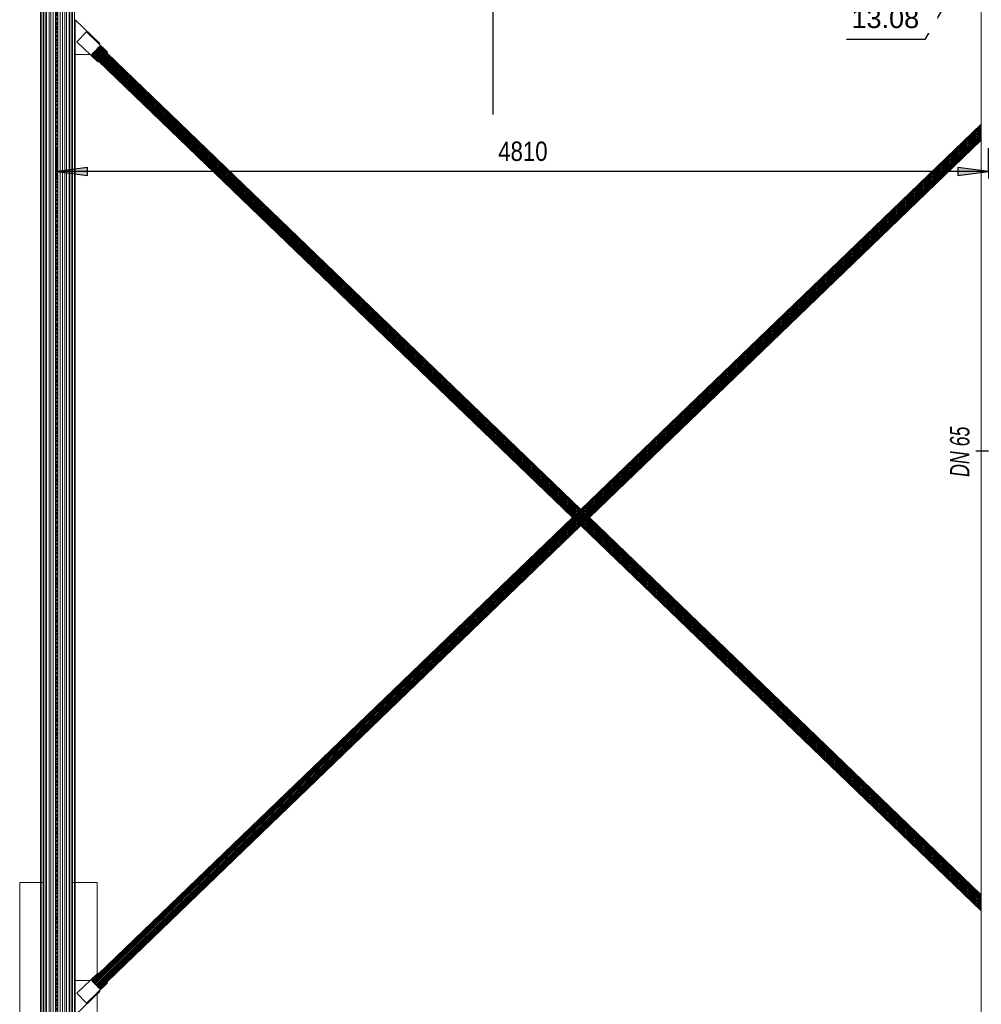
# Model space of a CAD drawing. Header units: millimetres. Extents: x 101535 to 192135, y -3968 to 17259.
# Tile 21 of 92: x 103173 to 108136, y 7532 to 12615. Entities that reach past the tile are written whole.
import ezdxf

# ---------------------------------------------------------------- set-up
doc = ezdxf.new("R2010")
doc.units = ezdxf.units.MM
doc.linetypes.add('Linia siatki', pattern=[22.225, 12.7, -3.175, 3.175, -3.175])
for name, color, linetype, lineweight in [('A-ANNO-DIMS', 7, 'Continuous', 30), ('A-ANNO-DIMS-50', 7, 'Continuous', 30), ('A-GENM', 7, 'Continuous', 18), ('G-ANNO-DIMS', 7, 'Continuous', 30), ('G-ANNO-SYMB', 7, 'Continuous', 30), ('P-PIPE', 7, 'Continuous', 18), ('P-PIPE-IDEN', 7, 'Continuous', 30), ('S-GRID', 7, 'Continuous', 30)]:
    doc.layers.add(name, color=color, linetype=linetype, lineweight=lineweight)
doc.styles.add('Arial Narrow', font='ARIALN.TTF', dxfattribs={"height": 100})
doc.styles.add('Arial Narrow_B_I', font='ARIALNBI.TTF', dxfattribs={"width": 0.8, "height": 100})
doc.styles.add('Arial_2', font='arial.ttf', dxfattribs={"height": 100})
doc.dimstyles.new('Przekątna', dxfattribs={"dimscale": 304.8, "dimtxt": 102.343097, "dimasz": 0.520833, "dimexe": 0.393701, "dimexo": 0.246063, "dimgap": 0.082021, "dimtad": 1, "dimdec": 0, "dimrnd": 10, "dimzin": 0, "dimdsep": 46, "dimtxsty": 'Arial Narrow', "dimsah": 1, "dimcen": 0.09, "dimazin": 0, "dimtfac": 1, "dimtdec": 4, "dimtix": 1, "dimtmove": 0, "dimatfit": 3, "dimfxl": 1, "dimtvp": 1, "dimtolj": 1, "dimtzin": 0, "dimarcsym": 2})

# ---------------------------------------------------------------- blocks, each defined once
blk = doc.blocks.new('Bezpośredni kształt - IR 026-25_3D1_2025_09_11-304393-Przekrój 29')
at = {"layer": 'A-GENM'}
for p, q in [((103281.1, 13282.6), (103281.1, 7402.4)), ((103281.1, 7402.4), (103281.1, 13282.6)), ((103293.6, 7402.8), (103293.6, 13281.5)), ((103293.6, 7402.8), (103293.6, 13281.5)), ((103297.4, 7402.9), (103297.4, 13282.3)), ((103297.4, 7402.9), (103297.4, 13282.3)), ((103308.2, 7403.1), (103308.2, 13282.8)), ((103308.2, 7403.1), (103308.2, 13282.8)), ((103311.8, 13283.7), (103311.8, 7403.2)), ((103311.8, 13283.7), (103311.8, 7403.2)), ((103325.1, 7403.6), (103325.1, 13282.1)), ((103325.1, 7403.6), (103325.1, 13282.1)), ((103333.1, 13282.4), (103333.1, 7403.8)), ((103333.1, 13282.4), (103333.1, 7403.8)), ((103346.4, 7404.1), (103346.4, 13280.8)), ((103346.4, 7404.1), (103346.4, 13280.8)), ((103370, 7404.8), (103370, 13279.3)), ((103370, 7404.8), (103370, 13279.3)), ((103393.6, 13276.4), (103393.6, 7405.4)), ((103393.6, 7405.4), (103393.6, 13276.4)), ((103407, 13275.6), (103407, 7405.7)), ((103407, 13275.6), (103407, 7405.7)), ((103431.8, 7406.4), (103431.8, 13271.3)), ((103431.8, 7406.4), (103431.8, 13271.3)), ((103442.7, 7406.7), (103442.7, 13268.8)), ((103442.7, 13268.8), (103442.7, 7406.7)), ((103446.4, 7406.8), (103446.4, 13267.2)), ((103446.4, 13267.2), (103446.4, 7406.8)), ((103284.7, 12800), (103284.7, 8160)), ((103284.7, 8160), (103284.7, 12800)), ((103284.7, 7402.5), (103284.7, 12800)), ((103284.7, 7402.5), (103284.7, 12800)), ((103295.3, 12808.8), (103295.3, 7402.8)), ((103295.3, 12808.8), (103295.3, 7402.8)), ((103357.4, 7404.4), (103357.4, 12800)), ((103357.4, 7404.4), (103357.4, 12800)), ((103382.7, 12800), (103382.7, 7405.1)), ((103382.7, 12800), (103382.7, 7405.1)), ((103414.9, 12793.8), (103414.9, 7405.9)), ((103414.9, 7405.9), (103414.9, 12793.8)), ((103428.3, 12793.1), (103428.3, 7406.3)), ((103428.3, 12793.1), (103428.3, 7406.3)), ((103444.8, 12808.8), (103444.8, 7406.7)), ((103444.8, 12808.8), (103444.8, 7406.7)), ((103455.3, 12800), (103455.3, 7407)), ((103455.3, 12800), (103455.3, 7407)), ((103455.3, 12800), (103455.3, 8160)), ((103455.3, 8160), (103455.3, 12800)), ((103586, 12492.8), (103458.9, 12615.1)), ((103458.9, 12615.1), (103458.9, 12434.9)), ((103517.7, 12551.6), (103468.9, 12501)), ((103625.8, 12447.6), (103517.7, 12551.6)), ((103468.9, 12501), (103577, 12396.9)), ((103565.4, 12456.9), (103561.3, 12452.7)), ((103565.4, 12456.9), (103569.4, 12461.2)), ((106070, 10045), (103565.4, 12456.9)), ((103569.4, 12461.2), (103573.4, 12465.2)), ((106070, 10053.2), (103569.4, 12461.2)), ((103573.4, 12465.2), (103577, 12469)), ((106070, 10061), (103573.4, 12465.2)), ((103577, 12469), (103580.1, 12472.3)), ((106070, 10068.3), (103577, 12469)), ((103580.1, 12472.3), (103582.7, 12475)), ((106070, 10074.6), (103580.1, 12472.3)), ((103582.5, 12489.2), (103586, 12492.8)), ((103582.7, 12475), (103584.7, 12477)), ((106070, 10079.8), (103582.7, 12475)), ((103584.7, 12477), (103585.9, 12478.2)), ((106070, 10083.7), (103584.7, 12477)), ((103585.9, 12478.2), (103586, 12478.4)), ((106070, 10086.1), (103585.9, 12478.2)), ((103586, 12478.4), (103586.3, 12478.6)), ((103586.3, 12478.6), (103622.3, 12444)), ((103458.9, 12434.9), (103530.3, 12434.9)), ((103458.9, 12434.9), (103458.9, 7655.1)), ((103458.9, 12434.9), (103458.9, 7655.1)), ((103530.3, 12434.9), (103533.8, 12438.5)), ((103544.7, 12435.5), (103544.4, 12435.2)), ((103580.5, 12400.5), (103544.4, 12435.2)), ((103544.8, 12435.6), (103544.7, 12435.5)), ((103546, 12436.9), (103544.8, 12435.6)), ((103544.8, 12435.6), (106027.4, 10045)), ((103548, 12438.9), (103546, 12436.9)), ((103546, 12436.9), (106029.9, 10045)), ((103550.6, 12441.6), (103548, 12438.9)), ((103548, 12438.9), (106033.9, 10045)), ((103553.7, 12444.9), (103550.6, 12441.6)), ((103550.6, 12441.6), (106039.3, 10045)), ((103557.4, 12448.6), (103553.7, 12444.9)), ((106045.9, 10045), (103553.7, 12444.9)), ((103561.3, 12452.7), (103557.4, 12448.6)), ((103557.4, 12448.6), (106053.4, 10045)), ((103561.3, 12452.7), (106061.6, 10045)), ((103622.3, 12444), (103625.8, 12447.6)), ((106070, 10086.9), (103622.3, 12444)), ((103577, 12396.9), (103580.5, 12400.5)), ((103580.5, 12400.5), (106026.6, 10045)), ((108136.2, 12076.5), (106070, 10086.9)), ((108136.2, 12075.7), (106070, 10086.1)), ((108136.2, 12073.3), (106070, 10083.7)), ((108136.2, 12069.5), (106070, 10079.8)), ((108136.2, 12064.3), (106070, 10074.6)), ((108136.2, 12057.9), (106070, 10068.3)), ((108136.2, 12050.7), (106070, 10061)), ((108136.2, 12042.8), (106070, 10053.2)), ((108136.2, 12034.7), (106070, 10045)), ((106078.5, 10045), (108136.2, 12026.5)), ((108136.2, 12018.6), (106086.7, 10045)), ((108136.2, 12011.4), (106094.2, 10045)), ((108136.2, 12005.1), (106100.8, 10045)), ((108136.2, 11999.9), (106106.2, 10045)), ((108136.2, 11996), (106110.2, 10045)), ((108136.2, 11993.6), (106112.7, 10045)), ((106113.5, 10045), (108135.9, 11992.5)), ((106070, 10086.1), (106070, 10086.9)), ((106070, 10083.7), (106070, 10086.1)), ((106070, 10079.8), (106070, 10083.7)), ((106070, 10074.6), (106070, 10079.8)), ((106070, 10068.3), (106070, 10074.6)), ((106070, 10061), (106070, 10068.3)), ((106027.4, 10045), (103544.8, 7654.4)), ((106029.9, 10045), (103546, 7653.1)), ((106033.9, 10045), (103548, 7651.1)), ((106039.3, 10045), (103550.6, 7648.4)), ((103553.7, 7645.1), (106045.9, 10045)), ((106053.4, 10045), (103557.4, 7641.4)), ((106061.6, 10045), (103561.3, 7637.3)), ((106070, 10045), (103565.4, 7633.1)), ((106070, 10036.8), (103569.4, 7628.8)), ((106070, 10029), (103573.4, 7624.8)), ((106070, 10021.7), (103577, 7621)), ((106070, 10015.4), (103580.1, 7617.7)), ((106026.6, 10045), (103580.5, 7689.5)), ((106027.4, 10045), (106026.6, 10045)), ((106029.9, 10045), (106027.4, 10045)), ((106033.9, 10045), (106029.9, 10045)), ((106039.3, 10045), (106033.9, 10045)), ((106045.9, 10045), (106039.3, 10045)), ((106053.4, 10045), (106045.9, 10045)), ((106061.6, 10045), (106053.4, 10045)), ((106070, 10045), (106061.6, 10045)), ((106070, 10053.2), (106070, 10061)), ((106070, 10045), (106070, 10053.2)), ((106070, 10036.8), (106070, 10045)), ((108136.2, 8055.3), (106070, 10045)), ((106078.5, 10045), (106070, 10045)), ((106070, 10029), (106070, 10036.8)), ((108136.2, 8047.2), (106070, 10036.8)), ((106070, 10021.7), (106070, 10029)), ((108136.2, 8039.3), (106070, 10029)), ((106070, 10015.4), (106070, 10021.7)), ((108136.2, 8032.1), (106070, 10021.7)), ((106070, 10010.2), (106070, 10015.4)), ((108136.2, 8025.7), (106070, 10015.4)), ((108136.2, 8063.5), (106078.5, 10045)), ((106086.7, 10045), (106078.5, 10045)), ((106094.2, 10045), (106086.7, 10045)), ((106086.7, 10045), (108136.2, 8071.4)), ((106100.8, 10045), (106094.2, 10045)), ((106094.2, 10045), (108136.2, 8078.6)), ((106100.8, 10045), (108136.2, 8084.9)), ((106106.2, 10045), (106100.8, 10045)), ((106106.2, 10045), (108136.2, 8090.1)), ((106110.2, 10045), (106106.2, 10045)), ((106110.2, 10045), (108136.2, 8094)), ((106112.7, 10045), (106110.2, 10045)), ((106112.7, 10045), (108136.2, 8096.4)), ((106113.5, 10045), (106112.7, 10045)), ((108136.2, 8097.2), (106113.5, 10045)), ((106070, 10010.2), (103582.7, 7615)), ((106070, 10006.3), (103584.7, 7613)), ((106070, 10003.9), (103585.9, 7611.8)), ((103622.3, 7646), (106070, 10003.1)), ((106070, 10006.3), (106070, 10010.2)), ((108136.2, 8020.5), (106070, 10010.2)), ((106070, 10003.9), (106070, 10006.3)), ((108136.2, 8016.7), (106070, 10006.3)), ((106070, 10003.1), (106070, 10003.9)), ((108136.2, 8014.3), (106070, 10003.9)), ((106070, 10003.1), (108136.2, 8013.5)), ((103577, 7693.1), (103468.9, 7589)), ((103544.4, 7654.8), (103580.5, 7689.5)), ((103580.5, 7689.5), (103577, 7693.1)), ((103530.3, 7655.1), (103458.9, 7655.1)), ((103458.9, 7655.1), (103458.9, 7474.9)), ((103517.7, 7538.4), (103625.8, 7642.4)), ((103533.8, 7651.5), (103530.3, 7655.1)), ((103544.7, 7654.5), (103544.4, 7654.8)), ((103544.8, 7654.4), (103544.7, 7654.5)), ((103546, 7653.1), (103544.8, 7654.4)), ((103548, 7651.1), (103546, 7653.1)), ((103550.6, 7648.4), (103548, 7651.1)), ((103553.7, 7645.1), (103550.6, 7648.4)), ((103557.4, 7641.4), (103553.7, 7645.1)), ((103561.3, 7637.3), (103557.4, 7641.4)), ((103565.4, 7633.1), (103561.3, 7637.3)), ((103569.4, 7628.8), (103565.4, 7633.1)), ((103573.4, 7624.8), (103569.4, 7628.8)), ((103622.3, 7646), (103586.3, 7611.4)), ((103625.8, 7642.4), (103622.3, 7646)), ((103458.9, 7474.9), (103586, 7597.2)), ((103468.9, 7589), (103517.7, 7538.4)), ((103577, 7621), (103573.4, 7624.8)), ((103580.1, 7617.7), (103577, 7621)), ((103582.7, 7615), (103580.1, 7617.7)), ((103586, 7597.2), (103582.5, 7600.8)), ((103584.7, 7613), (103582.7, 7615)), ((103585.9, 7611.8), (103584.7, 7613)), ((103586, 7611.6), (103585.9, 7611.8)), ((103586.3, 7611.4), (103586, 7611.6))]:
    blk.add_line(p, q, dxfattribs=at)
blk = doc.blocks.new('Bezpośredni kształt - CONCRETE_SLAB-304394-Przekrój 29')
blk.add_blockref('Bezpośredni kształt - IR 026-25_3D1_2025_09_11-304393-Przekrój 29', (0, 0))
blk = doc.blocks.new('Bezpośredni kształt - SZ2-304784-Przekrój 29')
at = {"layer": 'A-GENM'}
for p, q in [((103293.6, 8160), (103173.2, 8160)), ((103173.2, 8160), (103173.2, 7399.6)), ((103573.2, 8160), (103446.4, 8160)), ((103573.2, 8160), (103573.2, 7689.5)), ((103573.2, 7584.9), (103573.2, 7410.1)), ((103173.2, 7299.6), (103173.2, 7210)), ((103573.2, 7310.1), (103573.2, 7210)), ((103173.2, 6940), (103173.2, 3660)), ((103573.2, 6940), (103573.2, 3660))]:
    blk.add_line(p, q, dxfattribs=at)
blk = doc.blocks.new('IR 026-25_3D1_2025_09_11_ifc-1-Przekrój 29')
at = {"layer": 'A-GENM', "lineweight": 18}
for name in ['Bezpośredni kształt - CONCRETE_SLAB-304394-Przekrój 29', 'Bezpośredni kształt - SZ2-304784-Przekrój 29']:
    blk.add_blockref(name, (0, 0), dxfattribs=at)
blk = doc.blocks.new('DIMBLOCK6-Przekrój 29')
at = {"layer": 'A-ANNO-DIMS-50'}
for points in [[(108174.3, 11831.7), (108015.5, 11852.6), (108015.5, 11810.8)], [(108419.9, 11831.7), (108578.6, 11810.8), (108578.6, 11852.6)]]:
    blk.add_hatch(color=256, dxfattribs=at).paths.add_polyline_path(points)
for p, q in [((108174.3, 11831.7), (108174.3, 11951.7)), ((108419.9, 11831.7), (108419.9, 11951.7)), ((108174.3, 11831.7), (108015.5, 11852.6)), ((108015.5, 11852.6), (108015.5, 11810.8)), ((108578.6, 11852.6), (108419.9, 11831.7)), ((108578.6, 11810.8), (108578.6, 11852.6)), ((108015.5, 11810.8), (108174.3, 11831.7)), ((108419.9, 11831.7), (108174.3, 11831.7)), ((108174.3, 11831.7), (108174.3, 11794.5)), ((108419.9, 11831.7), (108578.6, 11810.8)), ((108419.9, 11831.7), (108419.9, 11794.5))]:
    blk.add_line(p, q, dxfattribs=at)
at = {"layer": 'A-ANNO-DIMS-50', "color": 0, "insert": (108202, 11985.9), "char_height": 100, "width": 228.079, "attachment_point": 1, "line_spacing_factor": 0.974696, "style": 'Arial Narrow'}
blk.add_mtext('250', dxfattribs=at)
blk = doc.blocks.new('DIMBLOCK7-Przekrój 29')
at = {"layer": 'A-ANNO-DIMS-50'}
for points in [[(103365, 11831.7), (103523.8, 11810.8), (103523.8, 11852.6)], [(108174.3, 11831.7), (108015.5, 11852.6), (108015.5, 11810.8)], [(108174.3, 11831.7), (108333, 11810.8), (108333, 11852.6)]]:
    blk.add_hatch(color=256, dxfattribs=at).paths.add_polyline_path(points)
for p, q in [((103365, 11831.7), (103365, 11951.7)), ((108174.3, 11831.7), (108174.3, 11951.7)), ((103523.8, 11852.6), (103365, 11831.7)), ((103523.8, 11810.8), (103523.8, 11852.6)), ((108174.3, 11831.7), (108015.5, 11852.6)), ((108015.5, 11852.6), (108015.5, 11810.8)), ((108333, 11852.6), (108174.3, 11831.7)), ((108333, 11810.8), (108333, 11852.6)), ((108174.3, 11831.7), (103365, 11831.7)), ((103365, 11831.7), (103523.8, 11810.8)), ((103365, 11831.7), (103365, 11794.5)), ((108015.5, 11810.8), (108174.3, 11831.7)), ((108174.3, 11831.7), (108333, 11810.8)), ((108174.3, 11831.7), (108174.3, 11794.5))]:
    blk.add_line(p, q, dxfattribs=at)
at = {"layer": 'A-ANNO-DIMS-50', "color": 0, "insert": (105642.9, 11985.9), "char_height": 100, "width": 304.105, "attachment_point": 1, "line_spacing_factor": 0.974696, "style": 'Arial Narrow'}
blk.add_mtext('4810', dxfattribs=at)

msp = doc.modelspace()

# ---------------------------------------------------------------- block references
at = {"lineweight": 5}
msp.add_blockref('IR 026-25_3D1_2025_09_11_ifc-1-Przekrój 29', (0, 0), dxfattribs=at)

# ---------------------------------------------------------------- next in the draw order: linework, layer by layer
at = {"layer": 'G-ANNO-DIMS'}
for p, q in [((108174.6, 13084.8), (107844.1, 12512.4)), ((107844.1, 12512.4), (107440.6, 12512.4))]:
    msp.add_line(p, q, dxfattribs=at)
at = {"layer": 'G-ANNO-SYMB'}
msp.add_line((105615.8, 15803.9), (105615.8, 12126.5), dxfattribs=at)
at = {"layer": 'P-PIPE', "color": 5, "true_color": 0x0000ff}
msp.add_line((108136.2, 12962.5), (108136.2, 7421.1), dxfattribs=at)
at = {"layer": 'P-PIPE-IDEN'}
msp.add_line((108174.3, 10388.2), (108108, 10388.2), dxfattribs=at)
at = {"layer": 'S-GRID', "linetype": 'Linia siatki'}
msp.add_line((103365, -3900), (103365, 14671.9), dxfattribs=at)

# ---------------------------------------------------------------- next in the draw order: texts
at = {"layer": 'G-ANNO-DIMS', "insert": (107466.1, 12672), "char_height": 100, "width": 418.697, "attachment_point": 1, "line_spacing_factor": 0.941778, "style": 'Arial_2', "bg_fill": 3, "box_fill_scale": 1.25, "bg_fill_color": 256, "bg_fill_true_color": 13158600, "bg_fill_transparency": 0}
msp.add_mtext('13.08', dxfattribs=at)
at = {"layer": 'P-PIPE-IDEN', "insert": (107974.9, 10254.6), "char_height": 100, "width": 320.675, "attachment_point": 1, "rotation": 90, "style": 'Arial Narrow_B_I'}
msp.add_mtext('DN 65', dxfattribs=at)

# ---------------------------------------------------------------- next in the draw order: dimensions: what is measured, and where the dimension line sits
at = {"layer": 'A-ANNO-DIMS'}
for base, p1, p2, override, picture, middle in [((103365, 11831.7), (108174.3, 11719.5), (103365, 11719.5), {"dimpost": '<>', "dimfxl": 4809.24219}, 'DIMBLOCK7-Przekrój 29', (105769.7, 11907.8)), ((108174.3, 11831.7), (108419.9, 11719.5), (108174.3, 11719.5), {"dimpost": '<>', "dimfxl": 245.583581}, 'DIMBLOCK6-Przekrój 29', (108297.1, 11907.8))]:
    dim = msp.add_linear_dim(base=base, p1=p1, p2=p2, dimstyle='Przekątna', override=override, dxfattribs=at)
    dim.commit()
    dim.dimension.update_dxf_attribs({"geometry": picture, "text_midpoint": middle})

doc.saveas('drawing.dxf')
